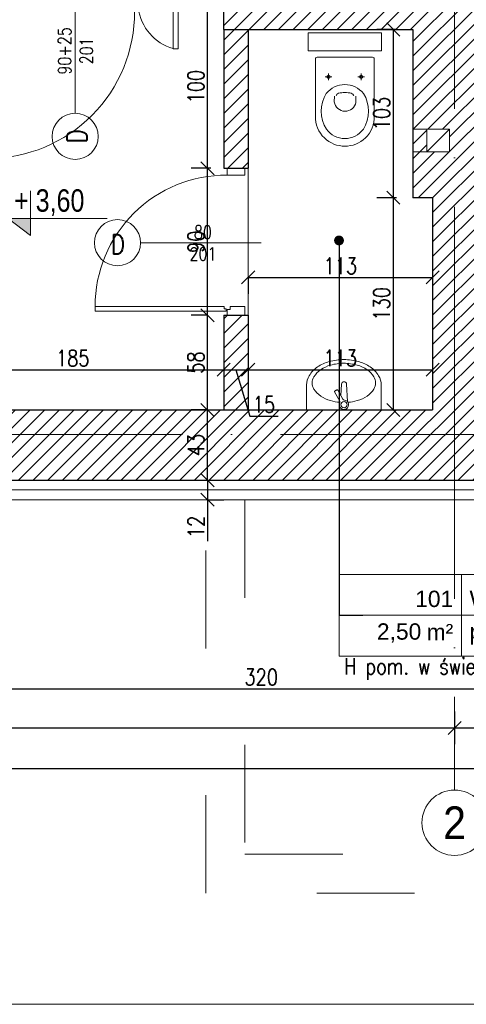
# Model space of a CAD drawing. Header units: millimetres. Extents: x -66901 to 936319, y -323998 to 488548.
# Tile 71 of 84: x 733659 to 736396, y 269392 to 275422. Entities that reach past the tile are written whole.
import ezdxf
from ezdxf import colors
from ezdxf.entities.mleader import LeaderData, LeaderLine
from ezdxf.enums import TextEntityAlignment as Align
from ezdxf.math import Vec2, Vec3

# ---------------------------------------------------------------- set-up
doc = ezdxf.new("R2010")
doc.units = ezdxf.units.MM
doc.header["$LTSCALE"] = 5
doc.header["$MEASUREMENT"] = 0
for name, pattern in [('ACAD_ISO03W100', [30, 12, -18]), ('ACAD_ISO04W100', [30, 24, -3, 0, -3]), ('Osie$0$CONTINOUS', [0])]:
    doc.linetypes.add(name, pattern=pattern)
for name, color, linetype, lineweight, true_color in [('A_DZIAŁOWA_PROJEKTOWANE', 7, 'Continuous', 18, 0x007cb0), ('A_HATCH', 7, 'Continuous', 5, 0x999999), ('A_IZOLEACJA TERMI_PROJEKTOWANA', 7, 'Continuous', 15, 0x6093ac), ('A_WIDOK 2PLAN', 7, 'Continuous', 9, 0x666666)]:
    doc.layers.add(name, color=color, linetype=linetype, lineweight=lineweight, true_color=true_color)
for name, color, linetype, lineweight in [('A_KONST_ISTNIEJĄCE', 83, 'Continuous', 25), ('A_OPISY', 44, 'Continuous', 9), ('A_OSIE KONSTRUKCYJNE', 150, 'ACAD_ISO04W100', 5), ('A_STOLARKA DRZWIOWA', 30, 'Continuous', 15), ('A_WIDOK', 141, 'Continuous', 13), ('A_WYMIAROWANIE', 7, 'Continuous', 9), ('A_WYPOSAŻENIE', 181, 'Continuous', 9)]:
    doc.layers.add(name, color=color, linetype=linetype, lineweight=lineweight)
doc.layers.add('A_NIEWIDOCZNE  POMOCNICZE', color=252, linetype='ACAD_ISO03W100', lineweight=5, plot=False)
doc.layers.add('K-WYMIARY', color=254, linetype='Continuous')
doc.styles.add('APLUS', font='arial.ttf', dxfattribs={"width": 0.6})
doc.styles.add('ARIAL', font='arial.ttf')
doc.styles.add('DEMIURG_100_opisy', font='arial.ttf', dxfattribs={"width": 0.9, "height": 20})
doc.styles.get("Standard").update_dxf_attribs({"font": 'simplex.shx', "width": 0.8})
doc.linetypes.add('BATTING', pattern='A,0.0001,-0.1,[134,ltypeshp.shx,S=0.1,R=0,X=-0.1,Y=0],-0.2,[134,ltypeshp.shx,S=0.1,R=180,X=0.1,Y=0],-0.1', length=0.4001)
doc.dimstyles.new('1 do 100', dxfattribs={"dimtxt": 10, "dimasz": 8, "dimexe": 10, "dimexo": 10, "dimgap": 2, "dimtad": 1, "dimdec": 0, "dimtxsty": 'Standard', "dimblk": 'OBLIQUE', "dimcen": 2.5, "dimadec": 0, "dimazin": 0, "dimtfac": 1, "dimtdec": 0, "dimtmove": 0, "dimatfit": 3, "dimldrblk": 'OBLIQUE', "dimfxl": 10, "dimfxlon": 1, "dimarcsym": 0})

# ---------------------------------------------------------------- blocks, each defined once
blk = doc.blocks.new('wc1')
at = {"layer": 'A_WYPOSAŻENIE'}
for p, q in [((-3840.38, 3355.84), (-3836.38, 3355.84)), ((-3838.38, 3353.84), (-3838.38, 3357.84)), ((-3820.38, 3355.84), (-3816.38, 3355.84)), ((-3818.38, 3353.84), (-3818.38, 3357.84))]:
    blk.add_line(p, q, dxfattribs=at)
blk.add_lwpolyline([(-3850.88, 3371.84), (-3805.88, 3371.84), (-3805.88, 3382.84), (-3850.88, 3382.84)], close=True, dxfattribs=at)
for points in [[(-3815.79, 3318.42, -0.399978), (-3840.97, 3318.42, -0.216638), (-3846.38, 3331.84), (-3846.38, 3366.84, -0.414214), (-3845.38, 3367.84), (-3811.38, 3367.84, -0.414214), (-3810.38, 3366.84), (-3810.38, 3331.84, -0.216638)], [(-3839.79, 3345.73, -0.466255), (-3816.97, 3345.73, -0.283436), (-3817.06, 3323.74, -0.502453), (-3839.69, 3323.74, -0.283436)]]:
    blk.add_lwpolyline(points, format="xyb", close=True, dxfattribs=at)
for points in [[(-3834.84, 3343.93), (-3834.92, 3340.49, 0.83974), (-3821.61, 3340.22), (-3821.68, 3343.93)], [(-3833.77, 3344.15, -0.303379), (-3832.3, 3345.75, -0.119022), (-3824.45, 3345.75, -0.303379), (-3822.98, 3344.15, -0.291246)]]:
    blk.add_lwpolyline(points, format="xyb", dxfattribs=at)
for centre in [(-3838.38, 3355.84), (-3818.38, 3355.84)]:
    blk.add_circle(centre, 1, dxfattribs=at)
blk = doc.blocks.new('A$C4D221A0D')
for p, q in [((0, 13.5), (0, 0)), ((18.08, 4.46), (18.54, 13.78)), ((20.51, 5.77), (23.32, 10.64)), ((21.63, 7.72), (21.34, 13.78)), ((40, 0), (40, 13.5)), ((22.24, 4.77), (25.05, 9.64)), ((0, 0), (40, 0))]:
    blk.add_line(p, q)
blk.add_circle((19.94, 2.78), 1.69)
for centre, radius, start, end in [((20, -2.53), 29.53, 90, 105.6207), ((20, -2.53), 29.53, 74.3793, 90), ((14.43, 10.35), 15.32, 124.0193, 148.4647), ((14.43, 11.35), 12.32, 124.0193, 148.4647), ((17.79, 5.36), 21.33, 105.6207, 124.0193), ((17.79, 6.36), 18.33, 105.6207, 124.0193), ((20, -1.53), 26.53, 90, 105.6207), ((20, -1.53), 26.53, 74.3793, 90), ((22.21, 6.36), 18.33, 55.9807, 74.3793), ((22.21, 5.36), 21.33, 55.9807, 74.3793), ((25.57, 11.35), 12.32, 31.5353, 55.9807), ((25.57, 10.35), 15.32, 31.5353, 55.9807), ((9.3, 13.5), 9.3, 148.4647, 180), ((9.3, 14.5), 6.3, 148.4647, 180), ((30.7, 14.5), 6.3, 0, 31.5353), ((30.7, 13.5), 9.3, 0, 31.5353), ((9.3, 14.5), 6.3, 180, 211.5353), ((14.43, 17.65), 12.32, 211.5353, 235.9807), ((19.94, 13.68), 1.4, 4.2422, 175.7578), ((23.45, 10.57), 0.154, 101.5073, 150), ((23.57, 9.98), 0.756, 80.1309, 101.5073), ((23.44, 9.21), 1.54, 68.6335, 80.1309), ((23.01, 8.1), 2.72, 60, 68.6335), ((25.57, 17.65), 12.32, 304.0193, 328.4647), ((30.7, 14.5), 6.3, 328.4647, 0), ((17.79, 22.64), 18.33, 235.9807, 254.3793), ((19.64, 6.27), 1, 274.8499, 330), ((23.01, 8.1), 2.72, 51.3665, 60), ((23.75, 9.03), 1.54, 39.8691, 51.3665), ((24.35, 9.53), 0.756, 18.4927, 39.8691), ((24.92, 9.72), 0.154, 330, 18.4927), ((22.21, 22.64), 18.33, 285.6207, 304.0193), ((20, 30.53), 26.53, 254.3793, 265.2559), ((19.94, 2.78), 2.5, 94.8499, 25.1501), ((23.1, 4.27), 1, 150, 205.1501), ((20, 30.53), 26.53, 274.5873, 285.6207)]:
    blk.add_arc(centre, radius, start, end)
blk = doc.blocks.new('*U231')
for p, q in [((-4.14, -96.25), (-4.14, -94.69)), ((-2.58, -96.25), (-4.14, -96.25)), ((0, -96.67), (-2, -96.67)), ((0, -94.67), (0, -96.67))]:
    blk.add_line(p, q)
for points in [[(10, 0), (-2, 0), (-2, -4.67), (10, -4.67), (10, 0)], [(-2.58, -97.8), (-92.58, -97.8), (-92.58, -94.69), (-4.14, -94.69)], [(-2.58, -96.25), (-2.58, -97.8)], [(-2, -96.67), (-2, -100.67), (10, -100.67), (10, -94.67)], [(0, -94.67), (10, -94.67)]]:
    blk.add_lwpolyline(points)
blk.add_arc((-2.56, -94.69), 90.02, 89.64515, 180.00111)
blk = doc.blocks.new('want')
at = {"layer": 'A_WIDOK'}
blk.add_line((30214.45, 14309.66), (30200.45, 14295.66), dxfattribs=at)
blk.add_lwpolyline([(30200.45, 14295.66), (30214.45, 14295.66), (30214.45, 14309.66), (30200.45, 14309.66)], close=True, dxfattribs=at)
blk = doc.blocks.new('*U272')
for p, q in [((-2.58, -4.42), (-4.14, -4.42)), ((-4.14, -4.42), (-4.14, -5.98)), ((0, -4), (-2, -4)), ((0, -6), (0, -4))]:
    blk.add_line(p, q)
for points in [[(-2, -4), (-2, 0), (10, 0), (10, -6)], [(-2.58, -2.87), (-92.58, -2.87), (-92.58, -5.98), (-4.14, -5.98)], [(-2.58, -4.42), (-2.58, -2.87)], [(0, -6), (10, -6)], [(10, -100.67), (-2, -100.67), (-2, -96), (10, -96), (10, -100.67)]]:
    blk.add_lwpolyline(points)
blk.add_arc((-2.56, -5.98), 90.02, 179.99889, 270.35485)
blk = doc.blocks.new('*U171')
blk.add_hatch(color=256).paths.add_polyline_path([(0, 0.1532), (-0.198, 0.1532), (0, 0)])
blk.add_line((0, 0.1532), (0, 0.4))
blk.add_lwpolyline([(0, 0.1532), (0, 0), (-0.198, 0.1532), (0.6852, 0.1532)])
at = {"style": 'APLUS', "width": 0.8}
blk.add_attdef('%%P_0.00', text='', height=0.2, dxfattribs=at).set_placement((-0.1457, 0.1532), align=Align.BOTTOM_LEFT)
blk = doc.blocks.new('*U221')
at = {"lineweight": 5}
for p, q in [((-75, -25), (-75, 25)), ((-75, 25), (0, 25)), ((0, 0), (0, 25)), ((0, 25), (152.71, 25)), ((152.71, 25), (152.71, -25)), ((-75, -25), (0, -25)), ((152.71, -25), (0, -25))]:
    blk.add_line(p, q, dxfattribs=at)
at = {"lineweight": 5, "ltscale": 18.5}
for p, q in [((0, 25), (0, -25)), ((-75, 0), (152.71, 0))]:
    blk.add_line(p, q, dxfattribs=at)
at = {"lineweight": 5, "ltscale": 18.5, "insert": (-5, -10.38), "char_height": 10, "attachment_point": 6, "style": 'ARIAL'}
blk.add_mtext('\\A1;m²', dxfattribs=at)
at = {"lineweight": 5, "style": 'ARIAL'}
blk.add_attdef('1NR', text='', height=10, dxfattribs=at).set_placement((-5, 5), align=Align.RIGHT)
blk.add_attdef('2POM', (5, 5), '', height=10, dxfattribs=at)
blk.add_attdef('4PL2', text='', height=10, dxfattribs=at).set_placement((-24.57, -5), align=Align.TOP_RIGHT)
blk.add_attdef('3POS', text='', height=10, dxfattribs=at).set_placement((5, -5), align=Align.TOP_LEFT)
blk = doc.blocks.new('_Dot')
at = {"color": 0, "linetype": 'ByBlock', "lineweight": -2}
blk.add_line((-0.5, 0), (-1, 0), dxfattribs=at)
at = {"color": 0, "linetype": 'ByBlock', "const_width": 0.5}
blk.add_lwpolyline([(-0.25, 0, 1), (0.25, 0, 1)], format="xyb", close=True, dxfattribs=at)
blk = doc.blocks.new('_Oblique')
at = {"color": 0, "linetype": 'ByBlock', "lineweight": -2}
blk.add_line((-0.5, -0.5), (0.5, 0.5), dxfattribs=at)
blk = doc.blocks.new('*D711')
at = {"layer": 'A_WYMIAROWANIE', "color": 0, "lineweight": -2, "ltscale": 2, "transparency": 16777216}
for p, q in [((20584.84, 18161.66), (20594.84, 18161.66)), ((20584.84, 18161.66), (20584.84, 18149.66)), ((20584.84, 18149.66), (20594.84, 18149.66)), ((20584.84, 18149.66), (20584.84, 18124.38))]:
    blk.add_line(p, q, dxfattribs=at)
at = {"layer": 'Defpoints', "color": 0, "ltscale": 2, "transparency": 16777216}
for p in [(20584.84, 18161.66), (20584.84, 18161.66), (20584.84, 18149.66)]:
    blk.add_point(p, dxfattribs=at)
at = {"layer": 'A_WYMIAROWANIE', "color": 0, "lineweight": -2, "ltscale": 2, "transparency": 16777216, "xscale": 8, "yscale": 8, "zscale": 8}
for p, rotation in [((20584.84, 18161.66), 90), ((20584.84, 18149.66), 270)]:
    blk.add_blockref('_Oblique', p, dxfattribs=dict(at, rotation=rotation))
at = {"layer": 'A_WYMIAROWANIE', "color": 0, "ltscale": 2, "transparency": 16777216, "insert": (20577.82, 18133.02), "char_height": 10, "attachment_point": 5, "rotation": 90}
blk.add_mtext('12', dxfattribs=at)
blk = doc.blocks.new('*D712')
at = {"layer": 'A_WYMIAROWANIE', "color": 0, "lineweight": -2, "ltscale": 2, "transparency": 16777216}
for p, q in [((20584.84, 18204.66), (20574.84, 18204.66)), ((20584.84, 18161.66), (20584.84, 18204.66)), ((20584.84, 18161.66), (20594.84, 18161.66))]:
    blk.add_line(p, q, dxfattribs=at)
at = {"layer": 'Defpoints', "color": 0, "ltscale": 2, "transparency": 16777216}
for p in [(20584.84, 18204.66), (20592.77, 18204.66), (20584.84, 18161.66)]:
    blk.add_point(p, dxfattribs=at)
at = {"layer": 'A_WYMIAROWANIE', "color": 0, "lineweight": -2, "ltscale": 2, "transparency": 16777216, "xscale": 8, "yscale": 8, "zscale": 8}
for p, rotation in [((20584.84, 18204.66), 90), ((20584.84, 18161.66), 270)]:
    blk.add_blockref('_Oblique', p, dxfattribs=dict(at, rotation=rotation))
at = {"layer": 'A_WYMIAROWANIE', "color": 0, "ltscale": 2, "transparency": 16777216, "insert": (20577.73, 18183.16), "char_height": 10, "attachment_point": 5, "rotation": 90}
blk.add_mtext('43', dxfattribs=at)
blk = doc.blocks.new('*D713')
at = {"layer": 'A_WYMIAROWANIE', "color": 0, "lineweight": -2, "ltscale": 2, "transparency": 16777216}
for p, q in [((20584.84, 18262.66), (20574.84, 18262.66)), ((20584.84, 18204.66), (20584.84, 18262.66)), ((20584.84, 18204.66), (20574.84, 18204.66))]:
    blk.add_line(p, q, dxfattribs=at)
at = {"layer": 'Defpoints', "color": 0, "ltscale": 2, "transparency": 16777216}
for p in [(20584.84, 18262.66), (20594.77, 18262.66), (20592.77, 18204.66)]:
    blk.add_point(p, dxfattribs=at)
at = {"layer": 'A_WYMIAROWANIE', "color": 0, "lineweight": -2, "ltscale": 2, "transparency": 16777216, "xscale": 8, "yscale": 8, "zscale": 8}
for p, rotation in [((20584.84, 18262.66), 90), ((20584.84, 18204.66), 270)]:
    blk.add_blockref('_Oblique', p, dxfattribs=dict(at, rotation=rotation))
at = {"layer": 'A_WYMIAROWANIE', "color": 0, "ltscale": 2, "transparency": 16777216, "insert": (20577.74, 18233.66), "char_height": 10, "attachment_point": 5, "rotation": 90}
blk.add_mtext('58', dxfattribs=at)
blk = doc.blocks.new('*D714')
at = {"layer": 'A_WYMIAROWANIE', "color": 0, "lineweight": -2, "ltscale": 2, "transparency": 16777216}
for p, q in [((20586.9, 18352.66), (20574.84, 18352.66)), ((20584.84, 18262.66), (20584.84, 18352.66)), ((20584.84, 18262.66), (20574.84, 18262.66))]:
    blk.add_line(p, q, dxfattribs=at)
at = {"layer": 'Defpoints', "color": 0, "ltscale": 2, "transparency": 16777216}
for p in [(20584.84, 18352.66), (20596.9, 18352.66), (20594.77, 18262.66)]:
    blk.add_point(p, dxfattribs=at)
at = {"layer": 'A_WYMIAROWANIE', "color": 0, "lineweight": -2, "ltscale": 2, "transparency": 16777216, "xscale": 8, "yscale": 8, "zscale": 8}
for p, rotation in [((20584.84, 18352.66), 90), ((20584.84, 18262.66), 270)]:
    blk.add_blockref('_Oblique', p, dxfattribs=dict(at, rotation=rotation))
at = {"layer": 'A_WYMIAROWANIE', "color": 0, "ltscale": 2, "transparency": 16777216, "insert": (20577.74, 18307.66), "char_height": 10, "attachment_point": 5, "rotation": 90}
blk.add_mtext('90', dxfattribs=at)
blk = doc.blocks.new('*D715')
at = {"layer": 'A_WYMIAROWANIE', "color": 0, "lineweight": -2, "ltscale": 2, "transparency": 16777216}
for p, q in [((20584.84, 18452.66), (20574.84, 18452.66)), ((20584.84, 18352.66), (20584.84, 18452.66)), ((20586.9, 18352.66), (20574.84, 18352.66))]:
    blk.add_line(p, q, dxfattribs=at)
at = {"layer": 'Defpoints', "color": 0, "ltscale": 2, "transparency": 16777216}
for p in [(20584.84, 18452.66), (20594.77, 18452.66), (20596.9, 18352.66)]:
    blk.add_point(p, dxfattribs=at)
at = {"layer": 'A_WYMIAROWANIE', "color": 0, "lineweight": -2, "ltscale": 2, "transparency": 16777216, "xscale": 8, "yscale": 8, "zscale": 8}
for p, rotation in [((20584.84, 18452.66), 90), ((20584.84, 18352.66), 270)]:
    blk.add_blockref('_Oblique', p, dxfattribs=dict(at, rotation=rotation))
at = {"layer": 'A_WYMIAROWANIE', "color": 0, "ltscale": 2, "transparency": 16777216, "insert": (20577.74, 18402.66), "char_height": 10, "attachment_point": 5, "rotation": 90}
blk.add_mtext('100', dxfattribs=at)
blk = doc.blocks.new('*D729')
at = {"layer": 'A_WYMIAROWANIE', "color": 0, "lineweight": -2, "ltscale": 2, "transparency": 16777216}
for p, q in [((20409.77, 18229.27), (20409.77, 18239.27)), ((20409.77, 18229.27), (20594.77, 18229.27)), ((20594.77, 18229.27), (20594.77, 18219.27))]:
    blk.add_line(p, q, dxfattribs=at)
at = {"layer": 'Defpoints', "color": 0, "ltscale": 2, "transparency": 16777216}
for p in [(20594.77, 18238.63), (20409.77, 18229.27), (20594.77, 18229.27)]:
    blk.add_point(p, dxfattribs=at)
at = {"layer": 'A_WYMIAROWANIE', "color": 0, "lineweight": -2, "ltscale": 2, "transparency": 16777216, "xscale": 8, "yscale": 8, "zscale": 8, "rotation": 180}
blk.add_blockref('_Oblique', (20409.77, 18229.27), dxfattribs=at)
at = {"layer": 'A_WYMIAROWANIE', "color": 0, "lineweight": -2, "ltscale": 2, "transparency": 16777216, "xscale": 8, "yscale": 8, "zscale": 8}
blk.add_blockref('_Oblique', (20594.77, 18229.27), dxfattribs=at)
at = {"layer": 'A_WYMIAROWANIE', "color": 0, "ltscale": 2, "transparency": 16777216, "insert": (20502.27, 18236.37), "char_height": 10, "attachment_point": 5}
blk.add_mtext('185', dxfattribs=at)
blk = doc.blocks.new('*D730')
at = {"layer": 'A_WYMIAROWANIE', "color": 0, "lineweight": -2, "ltscale": 2, "transparency": 16777216}
for p, q in [((20594.77, 18229.27), (20594.77, 18219.27)), ((20594.77, 18229.27), (20609.77, 18229.27)), ((20602.27, 18229.27), (20610.76, 18200.95)), ((20609.77, 18229.93), (20609.77, 18219.27)), ((20610.76, 18200.95), (20628.22, 18200.95))]:
    blk.add_line(p, q, dxfattribs=at)
at = {"layer": 'Defpoints', "color": 0, "ltscale": 2, "transparency": 16777216}
for p in [(20594.77, 18238.63), (20609.77, 18239.93), (20609.77, 18229.27)]:
    blk.add_point(p, dxfattribs=at)
at = {"layer": 'A_WYMIAROWANIE', "color": 0, "lineweight": -2, "ltscale": 2, "transparency": 16777216, "xscale": 8, "yscale": 8, "zscale": 8, "rotation": 180}
blk.add_blockref('_Oblique', (20594.77, 18229.27), dxfattribs=at)
at = {"layer": 'A_WYMIAROWANIE', "color": 0, "lineweight": -2, "ltscale": 2, "transparency": 16777216, "xscale": 8, "yscale": 8, "zscale": 8}
blk.add_blockref('_Oblique', (20609.77, 18229.27), dxfattribs=at)
at = {"layer": 'A_WYMIAROWANIE', "color": 0, "ltscale": 2, "transparency": 16777216, "insert": (20619.49, 18208.05), "char_height": 10, "attachment_point": 5}
blk.add_mtext('15', dxfattribs=at)
blk = doc.blocks.new('*D731')
at = {"layer": 'A_WYMIAROWANIE', "color": 0, "lineweight": -2, "ltscale": 2, "transparency": 16777216}
for p, q in [((20722.77, 18239.27), (20722.77, 18219.27)), ((20609.77, 18229.93), (20609.77, 18219.27)), ((20609.77, 18229.27), (20722.77, 18229.27))]:
    blk.add_line(p, q, dxfattribs=at)
at = {"layer": 'Defpoints', "color": 0, "ltscale": 2, "transparency": 16777216}
for p in [(20722.77, 18253.7), (20609.77, 18239.93), (20722.77, 18229.27)]:
    blk.add_point(p, dxfattribs=at)
at = {"layer": 'A_WYMIAROWANIE', "color": 0, "lineweight": -2, "ltscale": 2, "transparency": 16777216, "xscale": 8, "yscale": 8, "zscale": 8, "rotation": 180}
blk.add_blockref('_Oblique', (20609.77, 18229.27), dxfattribs=at)
at = {"layer": 'A_WYMIAROWANIE', "color": 0, "lineweight": -2, "ltscale": 2, "transparency": 16777216, "xscale": 8, "yscale": 8, "zscale": 8}
blk.add_blockref('_Oblique', (20722.77, 18229.27), dxfattribs=at)
at = {"layer": 'A_WYMIAROWANIE', "color": 0, "ltscale": 2, "transparency": 16777216, "insert": (20666.27, 18236.38), "char_height": 10, "attachment_point": 5}
blk.add_mtext('113', dxfattribs=at)
blk = doc.blocks.new('*D732')
at = {"layer": 'A_WYMIAROWANIE', "color": 0, "lineweight": -2, "ltscale": 2, "transparency": 16777216}
for p, q in [((20700.77, 18437.66), (20688.69, 18437.66)), ((20698.69, 18437.66), (20698.69, 18334.66)), ((20700.77, 18334.66), (20688.69, 18334.66))]:
    blk.add_line(p, q, dxfattribs=at)
at = {"layer": 'Defpoints', "color": 0, "ltscale": 2, "transparency": 16777216}
for p in [(20710.77, 18437.66), (20698.69, 18334.66), (20710.77, 18334.66)]:
    blk.add_point(p, dxfattribs=at)
at = {"layer": 'A_WYMIAROWANIE', "color": 0, "lineweight": -2, "ltscale": 2, "transparency": 16777216, "xscale": 8, "yscale": 8, "zscale": 8}
for p, rotation in [((20698.69, 18437.66), 90), ((20698.69, 18334.66), 270)]:
    blk.add_blockref('_Oblique', p, dxfattribs=dict(at, rotation=rotation))
at = {"layer": 'A_WYMIAROWANIE', "color": 0, "ltscale": 2, "transparency": 16777216, "insert": (20691.58, 18386.16), "char_height": 10, "attachment_point": 5, "rotation": 90}
blk.add_mtext('103', dxfattribs=at)
blk = doc.blocks.new('*D733')
at = {"layer": 'A_WYMIAROWANIE', "color": 0, "lineweight": -2, "ltscale": 2, "transparency": 16777216}
for p, q in [((20700.77, 18334.66), (20688.69, 18334.66)), ((20698.69, 18334.66), (20698.69, 18204.66)), ((20698.69, 18204.66), (20708.69, 18204.66))]:
    blk.add_line(p, q, dxfattribs=at)
at = {"layer": 'Defpoints', "color": 0, "ltscale": 2, "transparency": 16777216}
for p in [(20710.77, 18334.66), (20698.69, 18204.66), (20698.69, 18204.66)]:
    blk.add_point(p, dxfattribs=at)
at = {"layer": 'A_WYMIAROWANIE', "color": 0, "lineweight": -2, "ltscale": 2, "transparency": 16777216, "xscale": 8, "yscale": 8, "zscale": 8}
for p, rotation in [((20698.69, 18334.66), 90), ((20698.69, 18204.66), 270)]:
    blk.add_blockref('_Oblique', p, dxfattribs=dict(at, rotation=rotation))
at = {"layer": 'A_WYMIAROWANIE', "color": 0, "ltscale": 2, "transparency": 16777216, "insert": (20691.58, 18269.66), "char_height": 10, "attachment_point": 5, "rotation": 90}
blk.add_mtext('130', dxfattribs=at)
blk = doc.blocks.new('*D734')
at = {"layer": 'A_WYMIAROWANIE', "color": 0, "lineweight": -2, "ltscale": 2, "transparency": 16777216}
for p, q in [((20609.77, 18285.8), (20609.77, 18275.8)), ((20609.77, 18285.8), (20722.77, 18285.8)), ((20722.77, 18285.8), (20722.77, 18275.8))]:
    blk.add_line(p, q, dxfattribs=at)
at = {"layer": 'Defpoints', "color": 0, "ltscale": 2, "transparency": 16777216}
for p in [(20609.77, 18292.49), (20722.77, 18292.49), (20722.77, 18285.8)]:
    blk.add_point(p, dxfattribs=at)
at = {"layer": 'A_WYMIAROWANIE', "color": 0, "lineweight": -2, "ltscale": 2, "transparency": 16777216, "xscale": 8, "yscale": 8, "zscale": 8, "rotation": 180}
blk.add_blockref('_Oblique', (20609.77, 18285.8), dxfattribs=at)
at = {"layer": 'A_WYMIAROWANIE', "color": 0, "lineweight": -2, "ltscale": 2, "transparency": 16777216, "xscale": 8, "yscale": 8, "zscale": 8}
blk.add_blockref('_Oblique', (20722.77, 18285.8), dxfattribs=at)
at = {"layer": 'A_WYMIAROWANIE', "color": 0, "ltscale": 2, "transparency": 16777216, "insert": (20666.27, 18292.91), "char_height": 10, "attachment_point": 5}
blk.add_mtext('113', dxfattribs=at)
blk = doc.blocks.new('*D741')
at = {"layer": 'A_WYMIAROWANIE', "color": 0, "lineweight": -2, "ltscale": 2, "transparency": 16777216}
for p, q in [((20457.77, 18043.9), (20457.77, 18023.9)), ((20777.77, 18043.9), (20777.77, 18023.9)), ((20457.77, 18033.9), (20777.77, 18033.9))]:
    blk.add_line(p, q, dxfattribs=at)
at = {"layer": 'Defpoints', "color": 0, "ltscale": 2, "transparency": 16777216}
for p in [(20457.77, 18149.66), (20777.77, 18149.66), (20777.77, 18033.9)]:
    blk.add_point(p, dxfattribs=at)
at = {"layer": 'A_WYMIAROWANIE', "color": 0, "lineweight": -2, "ltscale": 2, "transparency": 16777216, "xscale": 8, "yscale": 8, "zscale": 8, "rotation": 180}
blk.add_blockref('_Oblique', (20457.77, 18033.9), dxfattribs=at)
at = {"layer": 'A_WYMIAROWANIE', "color": 0, "lineweight": -2, "ltscale": 2, "transparency": 16777216, "xscale": 8, "yscale": 8, "zscale": 8}
blk.add_blockref('_Oblique', (20777.77, 18033.9), dxfattribs=at)
at = {"layer": 'A_WYMIAROWANIE', "color": 0, "ltscale": 2, "transparency": 16777216, "insert": (20617.77, 18041.01), "char_height": 10, "attachment_point": 5}
blk.add_mtext('320', dxfattribs=at)
blk = doc.blocks.new('*D743')
at = {"layer": 'A_WYMIAROWANIE', "color": 0, "lineweight": -2, "ltscale": 2, "transparency": 16777216}
for p, q in [((19917.77, 18019.9), (19917.77, 17999.9)), ((20736.27, 18019.9), (20736.27, 17999.9)), ((19917.77, 18009.9), (20736.27, 18009.9))]:
    blk.add_line(p, q, dxfattribs=at)
at = {"layer": 'Defpoints', "color": 0, "ltscale": 2, "transparency": 16777216}
for p in [(20736.27, 18180.42), (19917.77, 18149.66), (20736.27, 18009.9)]:
    blk.add_point(p, dxfattribs=at)
at = {"layer": 'A_WYMIAROWANIE', "color": 0, "lineweight": -2, "ltscale": 2, "transparency": 16777216, "xscale": 8, "yscale": 8, "zscale": 8, "rotation": 180}
blk.add_blockref('_Oblique', (19917.77, 18009.9), dxfattribs=at)
at = {"layer": 'A_WYMIAROWANIE', "color": 0, "lineweight": -2, "ltscale": 2, "transparency": 16777216, "xscale": 8, "yscale": 8, "zscale": 8}
blk.add_blockref('_Oblique', (20736.27, 18009.9), dxfattribs=at)
at = {"layer": 'A_WYMIAROWANIE', "color": 0, "ltscale": 2, "transparency": 16777216, "insert": (20327.02, 18017), "char_height": 10, "attachment_point": 5}
blk.add_mtext('819', dxfattribs=at)
blk = doc.blocks.new('*D744')
at = {"layer": 'A_WYMIAROWANIE', "color": 0, "lineweight": -2, "ltscale": 2, "transparency": 16777216}
for p, q in [((20736.27, 18019.9), (20736.27, 17999.9)), ((20777.77, 18019.9), (20777.77, 17999.9)), ((20736.27, 18009.9), (20777.77, 18009.9))]:
    blk.add_line(p, q, dxfattribs=at)
at = {"layer": 'Defpoints', "color": 0, "ltscale": 2, "transparency": 16777216}
for p in [(20736.27, 18180.42), (20777.77, 18180.42), (20777.77, 18009.9)]:
    blk.add_point(p, dxfattribs=at)
at = {"layer": 'A_WYMIAROWANIE', "color": 0, "lineweight": -2, "ltscale": 2, "transparency": 16777216, "xscale": 8, "yscale": 8, "zscale": 8, "rotation": 180}
blk.add_blockref('_Oblique', (20736.27, 18009.9), dxfattribs=at)
at = {"layer": 'A_WYMIAROWANIE', "color": 0, "lineweight": -2, "ltscale": 2, "transparency": 16777216, "xscale": 8, "yscale": 8, "zscale": 8}
blk.add_blockref('_Oblique', (20777.77, 18009.9), dxfattribs=at)
at = {"layer": 'A_WYMIAROWANIE', "color": 0, "ltscale": 2, "transparency": 16777216, "insert": (20757.02, 18016.92), "char_height": 10, "attachment_point": 5}
blk.add_mtext('42', dxfattribs=at)
blk = doc.blocks.new('*D745')
at = {"layer": 'A_WYMIAROWANIE', "color": 0, "lineweight": -2, "ltscale": 2, "transparency": 16777216}
for p, q in [((19874.77, 17995.1), (19874.77, 17975.1)), ((20777.77, 17995.1), (20777.77, 17975.1)), ((19874.77, 17985.1), (20777.77, 17985.1))]:
    blk.add_line(p, q, dxfattribs=at)
at = {"layer": 'Defpoints', "color": 0, "ltscale": 2, "transparency": 16777216}
for p in [(19874.77, 18172.69), (20777.77, 18172.69), (20777.77, 17985.1)]:
    blk.add_point(p, dxfattribs=at)
at = {"layer": 'A_WYMIAROWANIE', "color": 0, "lineweight": -2, "ltscale": 2, "transparency": 16777216, "xscale": 8, "yscale": 8, "zscale": 8, "rotation": 180}
blk.add_blockref('_Oblique', (19874.77, 17985.1), dxfattribs=at)
at = {"layer": 'A_WYMIAROWANIE', "color": 0, "lineweight": -2, "ltscale": 2, "transparency": 16777216, "xscale": 8, "yscale": 8, "zscale": 8}
blk.add_blockref('_Oblique', (20777.77, 17985.1), dxfattribs=at)
at = {"layer": 'A_WYMIAROWANIE', "color": 0, "ltscale": 2, "transparency": 16777216, "insert": (20326.27, 17992.21), "char_height": 10, "attachment_point": 5}
blk.add_mtext('903', dxfattribs=at)
blk = doc.blocks.new('A$C577C022B')
at = {"layer": 'A_HATCH'}
h = blk.add_hatch(dxfattribs=at)
h.set_pattern_fill('ANSI31', color=256, scale=2)
h.set_pattern_definition([(45, (-22969.535, -21973.125), (-4.490128, 4.490128), [])])
h.paths.add_polyline_path([(836, 43), (651, 43), (651, 0), (793, 0), (793, -875), (778, -875), (778, -1134), (665, -1134), (665, -1160), (781, -1160), (781, -1263), (793, -1263), (793, -1393), (533, -1393), (533, -1436), (836, -1436), (836, -1162)])
h.paths.add_polyline_path([(803.5, -1221.02), (803.5, -1235.02), (789.5, -1235.02), (789.5, -1221.02)], flags=16)
h.paths.add_polyline_path([(423, 43), (369, 43), (369, 35), (369, 0), (423, 0)])
h.paths.add_polyline_path([(141, 43), (-43, 43), (-43, -898), (-35, -898), (0, -898), (0, 0), (141, 0)])
h.paths.add_polyline_path([(515, -1134), (0, -1134), (0, -1125), (-43, -1125), (-43, -1178), (-35, -1178), (0, -1178), (0, -1160), (515, -1160)])
h.paths.add_polyline_path([(469, -871), (0, -871), (0, -886), (454, -886), (454, -910), (469, -910)])
h.paths.add_polyline_path([(469, -910), (454, -910), (454, -1017), (469, -1017)])
h.paths.add_polyline_path([(665, -1134), (640, -1134), (640, -1145), (665, -1145)], flags=17)
h.paths.add_polyline_path([(680, -1160), (665, -1160), (665, -1245), (680, -1245)], flags=17)
h.paths.add_polyline_path([(680, -1335), (665, -1335), (665, -1393), (680, -1393)], flags=17)
h.paths.add_polyline_path([(469, -1107), (457.92, -1107), (454, -1107), (454, -1134), (469, -1134)])
h.paths.add_polyline_path([(474.84, -1077.79), (474.84, -1077.5), (474.84, -1047.65), (474.84, -1047.93)])
h.paths.add_polyline_path([(0.19, -1039.2), (-0.19, -988.92), (-0.51, -989.04), (-0.14, -1039.33)])
h.paths.add_polyline_path([(305, -1403), (140, -1403), (140, -1399), (0, -1399), (0, -1374), (-43, -1374), (-43, -1436), (305, -1436)])
at = {"layer": 'A_IZOLEACJA TERMI_PROJEKTOWANA', "linetype": 'BATTING', "ltscale": 14}
blk.add_lwpolyline([(528, -1442), (842, -1442), (842, 55)], dxfattribs=at)
at = {"layer": 'A_IZOLEACJA TERMI_PROJEKTOWANA', "ltscale": 2}
blk.add_lwpolyline([(528, -1448), (848, -1448), (848, 55)], dxfattribs=at)
at = {"layer": 'A_KONST_ISTNIEJĄCE', "ltscale": 2}
for p, q in [((665, -1160), (665, -1134)), ((665, -1160), (665, -1245)), ((680, -1160), (680, -1245)), ((781, -1160), (781, -1263)), ((665, -1245), (680, -1245)), ((793, -1263), (781, -1263)), ((793, -1263), (793, -1393)), ((665, -1335), (665, -1393)), ((665, -1335), (680, -1335)), ((680, -1335), (680, -1393)), ((533, -1393), (793, -1393)), ((533, -1436), (836, -1436))]:
    blk.add_line(p, q, dxfattribs=at)
blk.add_lwpolyline([(665, -1160), (781, -1160)], dxfattribs=at)
at = {"layer": 'A_NIEWIDOCZNE  POMOCNICZE', "ltscale": 2}
blk.add_lwpolyline([(680, -1160), (781, -1160), (781, -1263), (793, -1263), (793, -1393), (680, -1393), (680, -1335), (680, -1160)], dxfattribs=at)
at = {"layer": 'A_OPISY', "transparency": 33554559}
for p, q in [((573.97, -1211.3), (573.97, -1136.33)), ((614.06, -1290.57), (688.03, -1290.57))]:
    blk.add_line(p, q, dxfattribs=at)
for centre in [(573.97, -1225.45), (599.91, -1290.57)]:
    blk.add_circle(centre, 14.15, dxfattribs=at)
at = {"layer": 'A_OSIE KONSTRUKCYJNE', "ltscale": 2}
for p, q in [((806.5, 231.39), (806.5, -1625.8)), ((-200.19, -1408), (977.14, -1408))]:
    blk.add_line(p, q, dxfattribs=at)
at = {"layer": 'A_OSIE KONSTRUKCYJNE', "linetype": 'Continuous'}
blk.add_circle((806.5, -1645.8), 20, dxfattribs=at)
at = {"layer": 'A_STOLARKA DRZWIOWA', "transparency": 33554559}
blk.add_lwpolyline([(637.15, -1147.5), (637.15, -1171.92), (634.06, -1171.92), (634.06, -1149.04), (635.61, -1149.04), (635.61, -1147.5)], close=True, dxfattribs=at)
blk.add_arc((642.13, -1143.12), 29.69, 187.34735, 254.24206, dxfattribs=at)
at = {"layer": 'A_WIDOK', "transparency": 33554559}
for p, q in [((789.5, -1221.02), (781, -1221.02)), ((789.5, -1235.02), (781, -1235.02))]:
    blk.add_line(p, q, dxfattribs=at)
at = {"layer": 'A_WIDOK', "ltscale": 2}
blk.add_lwpolyline([(804.5, 55), (804.5, 103), (2490, 103), (2490, -1493), (2047, -1493), (2047, -1757), (804.5, -1757), (398.5, -1757), (398.5, -1448)], dxfattribs=at)
at = {"layer": 'A_WIDOK 2PLAN', "linetype": 'ACAD_ISO03W100'}
blk.add_lwpolyline([(654, -1448), (678, -1448), (678, -1665), (1958, -1665), (1958, -1449), (1958, -1431), (1982, -1431), (1982, -1449), (1982, -1689), (654, -1689)], close=True, dxfattribs=at)
at = {"layer": 'A_KONST_ISTNIEJĄCE', "transparency": 33554687, "rotation": 180}
blk.add_blockref('want', (31003.95, 13074.64), dxfattribs=at)
at = {"layer": 'A_OPISY', "transparency": 33554687, "xscale": 68.67492864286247, "yscale": 68.67492864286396, "zscale": 68.67492864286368, "rotation": 1.435389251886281e-05}
blk.add_blockref('*U171', (546.55, -1286.24), dxfattribs=at).add_auto_attribs({'%%P_0.00': '+ 3,60'})
at = {"layer": 'A_OPISY'}
blk.add_blockref('*U221', (810.68, -1518.69), dxfattribs=at).add_auto_attribs({'1NR': '101', '2POM': 'WC', '3POS': 'płyt. ceramiczna', '4PL2': '2,50'})
at = {"layer": 'A_STOLARKA DRZWIOWA', "transparency": 33554559, "xscale": 0.9933735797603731, "yscale": 0.9933735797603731, "zscale": 0.9933735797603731, "rotation": 90}
blk.add_blockref('*U272', (515, -1146.93), dxfattribs=at)
at = {"layer": 'A_STOLARKA DRZWIOWA', "transparency": 33554559, "xscale": 0.8940362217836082, "yscale": 0.8940362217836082, "zscale": 0.8940362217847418}
blk.add_blockref('*U231', (668.92, -1245), dxfattribs=at)
at = {"layer": 'A_WYPOSAŻENIE'}
blk.add_blockref('wc1', (4567.66, -4544.84), dxfattribs=at)
at = {"layer": 'A_WYPOSAŻENIE', "xscale": -1.142857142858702, "yscale": 1.142857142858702, "zscale": 1.142857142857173}
blk.add_blockref('A$C4D221A0D', (761.54, -1393), dxfattribs=at)
at = {"layer": 'A_OPISY', "transparency": 33554559, "width": 44.3905, "attachment_point": 5, "rotation": 90}
for s, insert, char_height in [('90+25\\P201', (574.19, -1173.08), 8), ('D', (575.04, -1225.26), 12)]:
    blk.add_mtext(s, dxfattribs=dict(at, insert=insert, char_height=char_height))
at = {"layer": 'A_OPISY', "transparency": 33554559, "width": 44.3905, "attachment_point": 5}
for s, insert, char_height in [('D', (600.1, -1291.64), 12), ('80\\P201', (652.28, -1290.79), 8)]:
    blk.add_mtext(s, dxfattribs=dict(at, insert=insert, char_height=char_height))
at = {"layer": 'A_OPISY', "insert": (738.87, -1544.95), "char_height": 10, "width": 254.3544, "attachment_point": 1}
blk.add_mtext('H pom. w świetle kond. = 355 cm', dxfattribs=at)
at = {"layer": 'A_OSIE KONSTRUKCYJNE', "linetype": 'Osie$0$CONTINOUS', "style": 'DEMIURG_100_opisy', "width": 0.9}
blk.add_text('2', height=20, dxfattribs=at).set_placement((806.5, -1645.8), align=Align.MIDDLE_CENTER)
at = {"layer": 'A_WYMIAROWANIE', "ltscale": 2}
for base, p1, p2, picture, middle, set_off in [((665, 18238.63), (480, 18238.63), (665, -1359.03), '*D729', (572.5, -1361.29), (-19929.77, -19597.66)), ((806.5, 18040.66032116), (-12, 18180.42122783), (806.5, -1417.23888561), '*D743', (397.25, -1580.65517679), (-19929.76725364, -19597.66011344)), ((793, -1368.39), (680, -1357.73), (793, -1343.96), '*D731', (736.5, -1361.28), (-19929.77, -19597.66)), ((680, -1368.39), (665, -1359.03), (680, -1357.73), '*D730', (683, -1389.61), (-19929.77, -19597.66)), ((848, -1587.76090667), (806.5, -1417.23888561), (848, -1417.23888561), '*D744', (827.25, -1580.74044282), (-19929.76725364, -19597.66011344)), ((848, -1563.76), (528, -1448), (848, -1448), '*D741', (688, -1556.65), (-19929.77, -19597.66))]:
    dim = blk.add_linear_dim(base=base, p1=p1, p2=p2, dimstyle='1 do 100', override={"dimtmove": 1}, dxfattribs=at)
    dim.commit()
    dim.dimension.update_dxf_attribs({"geometry": picture, "text_midpoint": middle, "insert": set_off})
for base, p1, p2, picture, middle in [((655.08, -1145), (667.14, -1245), (665, -1145), '*D715', (647.97, -1195)), ((655.08, -1245), (665, -1335), (667.14, -1245), '*D714', (647.97, -1290)), ((20710.77, -1393), (781, -1263), (20710.77, -1393), '*D733', (761.82, -1328)), ((655.08, -1335), (663, -1393), (665, -1335), '*D713', (647.97, -1364)), ((20592.77, -1393), (20592.77, -1436), (663, -1393), '*D712', (647.97, -1414.5))]:
    dim = blk.add_linear_dim(base=base, p1=p1, p2=p2, angle=90, dimstyle='1 do 100', override={"dimtmove": 1}, dxfattribs=at)
    dim.commit()
    dim.dimension.update_dxf_attribs({"geometry": picture, "text_midpoint": middle, "insert": (-19929.77, -19597.66)})
dim = blk.add_linear_dim(base=(768.92, -1263), p1=(781, -1160), p2=(781, -1263), angle=90, dimstyle='1 do 100', dxfattribs=at)
dim.commit()
dim.dimension.update_dxf_attribs({"geometry": '*D732', "text_midpoint": (761.82, -1211.5), "insert": (-19929.77, -19597.66)})
for base, p1, p2, picture, middle in [((793, -1311.86), (680, -1305.17), (793, -1305.17), '*D734', (736.5, -1304.75)), ((848, -1612.56), (-55, -1424.97), (848, -1424.97), '*D745', (396.5, -1605.45))]:
    dim = blk.add_linear_dim(base=base, p1=p1, p2=p2, dimstyle='1 do 100', dxfattribs=at)
    dim.commit()
    dim.dimension.update_dxf_attribs({"geometry": picture, "text_midpoint": middle, "insert": (-19929.77, -19597.66)})
dim = blk.add_linear_dim(base=(655.08, -1436), p1=(655.08, -1448), p2=(655.08, -1436), angle=90, dimstyle='1 do 100', dxfattribs=at)
dim.commit()
dim.dimension.update_dxf_attribs({"geometry": '*D711', "text_midpoint": (655.08, -1464.64), "dimtype": 128, "insert": (-19929.77, -19597.66)})
at = {"layer": 'A_DZIAŁOWA_PROJEKTOWANE', "ltscale": 2}
ml = blk.add_multileader_mtext('Standard', dxfattribs=at)
ml.set_content('PRZESUNĄĆ BALUSTRADĘ DO KRAWĘDZI BIEGU SCHODÓW', color=256)
ml.set_leader_properties()
ml.build(insert=Vec2(0, 0))
ml.multileader.update_dxf_attribs({"arrow_head_size": 8})
ctx = ml.context
ctx.base_point, ctx.char_height, ctx.arrow_head_size, ctx.plane_origin = Vec3(58, -1293.38), 8, 8, Vec3(427.92, -1387.48)
notes = []
notes.append((ctx, [(0, (1, 1, 0), (212.02, -1293.38), (-1, 0), 8, [(0, [(226.98, -1279)], 0, [])])]))
ctx.mtext.insert, ctx.mtext.width, ctx.mtext.defined_height, ctx.mtext.flow_direction = Vec3(56.92, -1289.31), 163.7981, 64.59, 5
ml = blk.add_multileader_mtext('Standard', dxfattribs=at)
ml.set_content('WYKONAĆ POSZERZENIE KLATKI SCHODOWEJ O 6CM NA CAŁEJ DŁUGOŚCI BIEGU POPRZEZ SKUCIE CZĘŚCI SCIANY. \\PDODATKOWO WYKONAĆ WKUCIE PORĘCZY GR. 4CM  W ŚCIANĘ OTWÓR WYKONAĆ NA WYS. 100-120 CM, GŁĘBOKOŚCI 9CM.', color=256)
ml.set_leader_properties()
ml.build(insert=Vec2(0, 0))
ml.multileader.update_dxf_attribs({"arrow_head_size": 8})
ctx = ml.context
ctx.base_point, ctx.char_height, ctx.arrow_head_size, ctx.plane_origin = Vec3(-162, -1473.15), 8, 8, Vec3(373.71, -1590.09)
notes.append((ctx, [(0, (1, 1, 0), (157.81, -1473.15), (-1, 0), 8, [(0, [(220.67, -1399)], 0, [])])]))
ctx.mtext.insert, ctx.mtext.width, ctx.mtext.defined_height, ctx.mtext.flow_direction = Vec3(-157.93, -1467.98), 309.1908, 68.66, 5
at = {"layer": 'A_OPISY'}
ml = blk.add_multileader_mtext('Standard', dxfattribs=at)
ml.set_content('', color=256)
ml.set_leader_properties()
ml.set_arrow_properties(name='DOT')
ml.build(insert=Vec2(0, 0))
ml.multileader.update_dxf_attribs({"arrow_head_size": 6})
ctx = ml.context
ctx.base_point, ctx.arrow_head_size, ctx.plane_origin = Vec3(750.2, -1518.69), 6, Vec3(533.67, -1986.4)
notes.append((ctx, [(0, (1, 1, 0), (735.68, -1518.69), (1, 0), 14.52, [(0, [(735.68, -1289.2)], 0, [])])]))
ctx.mtext.insert, ctx.mtext.rotation, ctx.mtext.flow_direction = Vec3(752.2, -1516.69), 6.283185, 5
for ctx, leaders in notes:
    for number, flags, end, landing, length, lines in leaders:
        leader = LeaderData()
        leader.index, (leader.has_last_leader_line, leader.has_dogleg_vector, leader.attachment_direction) = number, flags
        leader.last_leader_point, leader.dogleg_vector, leader.dogleg_length = Vec3(end), Vec3(landing), length
        for number, points, colour, breaks in lines:
            line = LeaderLine()
            line.index, line.vertices, line.color, line.breaks = number, Vec3.list(points), colors.encode_raw_color(colour), breaks
            leader.lines.append(line)
        ctx.leaders.append(leader)

msp = doc.modelspace()

# ---------------------------------------------------------------- block references
at = {"layer": 'K-WYMIARY', "xscale": 10, "yscale": 10, "zscale": 10}
msp.add_blockref('A$C577C022B', (728259, 286961.848), dxfattribs=at)
msp.add_blockref('A$C577C022B', (728259, 286961.848), dxfattribs=at)

doc.saveas('drawing.dxf')
